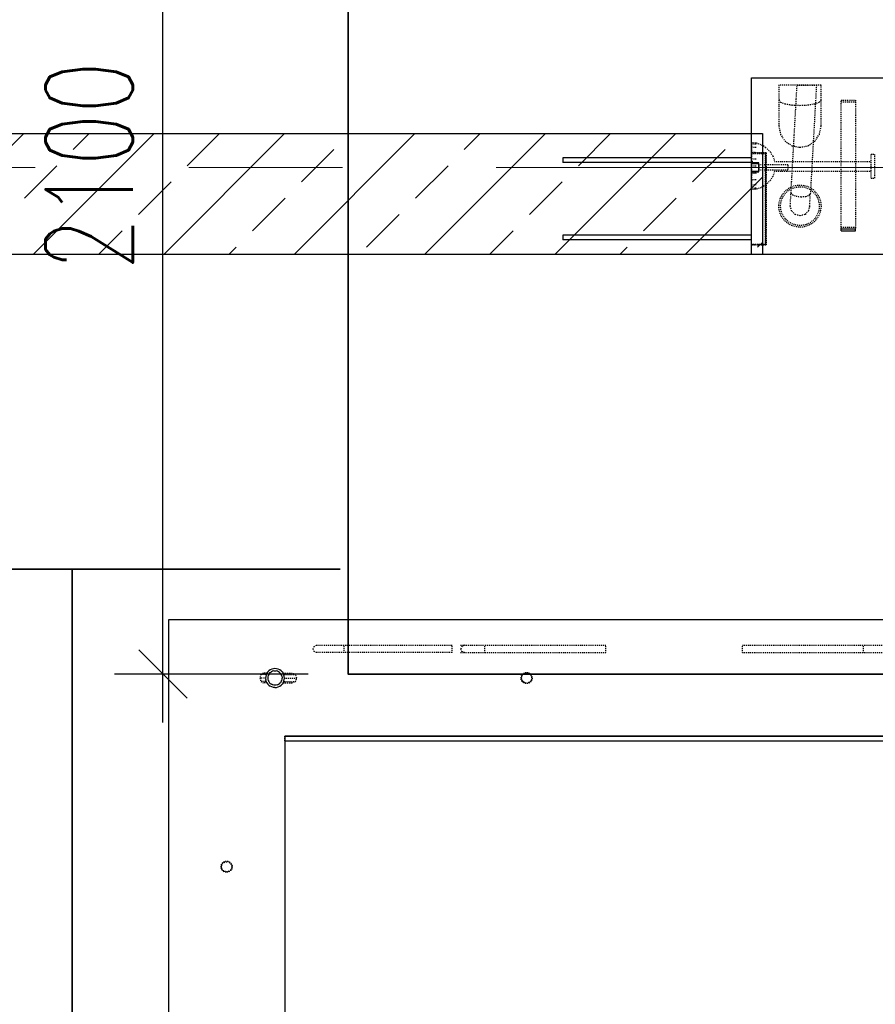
# Model space of a CAD drawing. Header units: millimetres. Extents: x 6071355 to 6728188, y -31956 to 56387.
# Tile 49 of 59: x 6093561 to 6095330, y 49004 to 51038. Entities that reach past the tile are written whole.
import ezdxf

# ---------------------------------------------------------------- set-up
doc = ezdxf.new("R2010")
doc.units = ezdxf.units.MM
doc.header["$MEASUREMENT"] = 0
doc.linetypes.add('DXK_LINE_DOT2', pattern=[3.9198, 1.9599, -1.9599])
doc.linetypes.add('Grid Line', pattern=[2222.5, 1270, -317.5, 317.5, -317.5])
doc.layers.add('A_wymiary', color=7, linetype='Continuous', lineweight=15, true_color=0x848484)
doc.layers.add('BZ_MUR_FUND', color=8, linetype='Continuous')
doc.layers.add('ELEMENTY', color=7, linetype='Continuous')
doc.layers.add('M_ŁAWY', color=3, linetype='Continuous', lineweight=35)
doc.layers.add('Standard 1350-A_01-RZUT PARTERU LUSTRO2_28_Nowe_MODO_A1_osie-1_Nr_pióra__7_Nr_pióra__7_Nr_pióra__7', color=7, linetype='Continuous', lineweight=18)
doc.styles.add('wymiar', font='romans.shx', dxfattribs={"width": 0.7})
doc.dimstyles.new('AB_100mm', dxfattribs={"dimscale": 100, "dimtxt": 1.8, "dimasz": 1, "dimexe": 1, "dimexo": 0, "dimtad": 1, "dimrnd": 1, "dimtxsty": 'wymiar', "dimblk": 'OBLIQUE', "dimcen": 2.5, "dimdle": 1, "dimclrd": 4, "dimclre": 4, "dimclrt": 3, "dimadec": 0, "dimazin": 0, "dimtfac": 1, "dimtix": 1, "dimtmove": 2, "dimatfit": 3, "dimfxl": 3, "dimfxlon": 1, "dimarcsym": 0})

# ---------------------------------------------------------------- blocks, each defined once
blk = doc.blocks.new('Part-86624973-72602 - 1482')
at = {"layer": 'ELEMENTY', "color": 2, "linetype": 'Continuous'}
for p, q in [((6655.1, 28512.5), (6655.1, 28752.5)), ((6655.1, 28752.5), (9215.1, 28752.5)), ((6895.1, 28512.5), (8975.1, 28512.5))]:
    blk.add_line(p, q, dxfattribs=at)
blk = doc.blocks.new('Part-86624973-72589 - 1482')
at = {"layer": 'ELEMENTY', "color": 2, "linetype": 'Continuous'}
for p, q in [((5535.1, 27547.5), (5535.1, 27047.5)), ((5900.1, 27547.5), (5535.1, 27547.5)), ((5900.1, 27047.5), (5900.1, 27547.5)), ((5765.1, 27047.5), (5785.1, 27127.5)), ((5785.1, 27127.5), (5835.1, 27127.5)), ((5835.1, 27127.5), (5855.1, 27047.5)), ((5535.1, 27047.5), (5765.1, 27047.5)), ((5855.1, 27047.5), (5900.1, 27047.5))]:
    blk.add_line(p, q, dxfattribs=at)
blk = doc.blocks.new('Part-86624973-72603 - 1482')
at = {"layer": 'ELEMENTY', "color": 2, "linetype": 'Continuous'}
for p, q in [((6655.1, 27027.5), (6655.1, 28512.5)), ((6895.1, 26662.5), (6895.1, 28512.5))]:
    blk.add_line(p, q, dxfattribs=at)
blk = doc.blocks.new('Part-86624973-72610 - 1482')
at = {"layer": 'ELEMENTY', "color": 1, "linetype": 'DXK_LINE_DOT2'}
blk.add_line((6904.6, 28512.5), (8975.1, 28512.5), dxfattribs=at)
blk = doc.blocks.new('Part-86624973-72611 - 1482')
at = {"layer": 'ELEMENTY', "color": 2, "linetype": 'Continuous'}
for p, q in [((6895.1, 28512.5), (6895.1, 26512.5)), ((6904.6, 28512.5), (6905.1, 26662.5)), ((6905.1, 26662.5), (6905.1, 26512.5)), ((6895.1, 26512.5), (6905.1, 26512.5))]:
    blk.add_line(p, q, dxfattribs=at)
at = {"layer": 'ELEMENTY', "color": 1, "linetype": 'DXK_LINE_DOT2'}
blk.add_line((6904.6, 28512.5), (6895.1, 28512.5), dxfattribs=at)
blk = doc.blocks.new('Part-86624973-73526 - 1482')
at = {"layer": 'ELEMENTY', "color": 1, "linetype": 'DXK_LINE_DOT2'}
for p, q in [((5847.2, 27362.5), (5581.1, 27362.5)), ((5581.1, 27362.5), (5581.1, 27332.5)), ((5585.5, 27332.5), (5585.5, 27362.5)), ((5844.3, 27332.5), (5844.3, 27362.5)), ((5581.1, 27332.5), (5847.2, 27332.5))]:
    blk.add_line(p, q, dxfattribs=at)
at = {"layer": 'ELEMENTY', "color": 2, "linetype": 'Continuous'}
for p, q in [((5851.2, 27362.5), (5847.2, 27362.5)), ((5847.2, 27362.5), (5847.2, 27332.5)), ((5851.2, 27362.5), (5851.2, 27332.5)), ((5851.2, 27332.5), (5847.2, 27332.5))]:
    blk.add_line(p, q, dxfattribs=at)
blk = doc.blocks.new('Part-86624973-72772 - 1482')
at = {"layer": 'ELEMENTY', "color": 1, "linetype": 'DXK_LINE_DOT2'}
for p, q in [((6768.1, 28561.7), (6775.1, 28563.8)), ((6775.1, 28552), (6775.1, 28563.8)), ((6775.1, 28563.8), (6782.2, 28561.7)), ((6765.1, 28556.5), (6768.1, 28561.7)), ((6765.1, 28549.2), (6765.1, 28556.5)), ((6768.1, 28550.6), (6768.1, 28561.7)), ((6782.2, 28550.6), (6782.2, 28561.7)), ((6782.2, 28561.7), (6785.1, 28556.5)), ((6785.1, 28549.2), (6785.1, 28556.5)), ((6765.1, 28515.8), (6765.1, 28497.5)), ((6768.1, 28514.4), (6768.1, 28490.4)), ((6775.1, 28513), (6775.1, 28487.5)), ((6782.2, 28514.4), (6782.2, 28490.4)), ((6785.1, 28515.8), (6785.1, 28497.5)), ((6768.1, 28490.4), (6765.1, 28497.5)), ((6775.1, 28487.5), (6768.1, 28490.4)), ((6782.2, 28490.4), (6775.1, 28487.5)), ((6785.1, 28497.5), (6782.2, 28490.4))]:
    blk.add_line(p, q, dxfattribs=at)
at = {"layer": 'ELEMENTY', "color": 2, "linetype": 'Continuous'}
for p, q in [((6758.3, 28542.3), (6760.2, 28545)), ((6760.2, 28545), (6762.6, 28547.4)), ((6762.6, 28547.4), (6765.4, 28549.4)), ((6765.5, 28544), (6763.7, 28542.2)), ((6765.4, 28549.4), (6768.5, 28550.8)), ((6765.5, 28544), (6767.6, 28545.5)), ((6767.6, 28545.5), (6770, 28546.6)), ((6768.5, 28550.8), (6771.8, 28551.7)), ((6770, 28546.6), (6772.5, 28547.3)), ((6771.8, 28551.7), (6775.1, 28552)), ((6772.5, 28547.3), (6775.1, 28547.5)), ((6775.1, 28552), (6778.5, 28551.7)), ((6775.1, 28547.5), (6777.8, 28547.3)), ((6777.8, 28547.3), (6780.3, 28546.6)), ((6781.8, 28550.8), (6778.5, 28551.7)), ((6780.3, 28546.6), (6782.6, 28545.5)), ((6784.9, 28549.4), (6781.8, 28550.8)), ((6782.6, 28545.5), (6784.8, 28544)), ((6784.8, 28544), (6786.6, 28542.2)), ((6784.9, 28549.4), (6787.7, 28547.4)), ((6787.7, 28547.4), (6790.1, 28545)), ((6790.1, 28545), (6792, 28542.3)), ((6755.6, 28532.5), (6755.9, 28535.9)), ((6755.9, 28529.1), (6755.6, 28532.5)), ((6755.9, 28535.9), (6756.8, 28539.2)), ((6756.8, 28525.8), (6755.9, 28529.1)), ((6756.8, 28539.2), (6758.3, 28542.3)), ((6758.3, 28522.8), (6756.8, 28525.8)), ((6760.2, 28520), (6758.3, 28522.8)), ((6760.4, 28535.1), (6760.1, 28532.5)), ((6760.1, 28532.5), (6760.4, 28529.9)), ((6760.4, 28535.1), (6761.1, 28537.6)), ((6761.1, 28527.4), (6760.4, 28529.9)), ((6761.1, 28537.6), (6762.2, 28540)), ((6762.2, 28525), (6761.1, 28527.4)), ((6763.7, 28542.2), (6762.2, 28540)), ((6763.7, 28522.9), (6762.2, 28525)), ((6765.5, 28521), (6763.7, 28522.9)), ((6784.8, 28521), (6786.6, 28522.9)), ((6786.6, 28542.2), (6788.1, 28540)), ((6788.1, 28525), (6786.6, 28522.9)), ((6789.2, 28537.6), (6788.1, 28540)), ((6789.2, 28527.4), (6788.1, 28525)), ((6789.9, 28535.1), (6789.2, 28537.6)), ((6789.2, 28527.4), (6789.9, 28529.9)), ((6790.1, 28532.5), (6789.9, 28535.1)), ((6789.9, 28529.9), (6790.1, 28532.5)), ((6792, 28522.8), (6790.1, 28520)), ((6793.5, 28539.2), (6792, 28542.3)), ((6793.5, 28525.8), (6792, 28522.8)), ((6794.4, 28535.9), (6793.5, 28539.2)), ((6794.4, 28529.1), (6793.5, 28525.8)), ((6794.6, 28532.5), (6794.4, 28535.9)), ((6794.6, 28532.5), (6794.4, 28529.1)), ((6762.6, 28517.6), (6760.2, 28520)), ((6762.6, 28517.6), (6765.4, 28515.6)), ((6765.4, 28515.6), (6768.5, 28514.2)), ((6767.6, 28519.5), (6765.5, 28521)), ((6770, 28518.4), (6767.6, 28519.5)), ((6771.8, 28513.3), (6768.5, 28514.2)), ((6772.5, 28517.7), (6770, 28518.4)), ((6775.1, 28513), (6771.8, 28513.3)), ((6772.5, 28517.7), (6775.1, 28517.5)), ((6777.8, 28517.7), (6775.1, 28517.5)), ((6778.5, 28513.3), (6775.1, 28513)), ((6780.3, 28518.4), (6777.8, 28517.7)), ((6781.8, 28514.2), (6778.5, 28513.3)), ((6782.6, 28519.5), (6780.3, 28518.4)), ((6784.9, 28515.6), (6781.8, 28514.2)), ((6782.6, 28519.5), (6784.8, 28521)), ((6784.9, 28515.6), (6787.7, 28517.6)), ((6790.1, 28520), (6787.7, 28517.6))]:
    blk.add_line(p, q, dxfattribs=at)
blk = doc.blocks.new('Part-86624973-72624 - 1482')
at = {"layer": 'ELEMENTY', "color": 1, "linetype": 'DXK_LINE_DOT2'}
for radius, start, end in [(11.5, 30, 210), (10.4, 150, 330), (11.5, 210, 30), (10.4, 330, 150)]:
    blk.add_arc((7165.1, 28632.5), radius, start, end, dxfattribs=at)
blk = doc.blocks.new('Part-86624973-72626 - 1482')
at = {"layer": 'ELEMENTY', "color": 1, "linetype": 'DXK_LINE_DOT2'}
for radius, start, end in [(11.5, 30, 210), (10.4, 150, 330), (11.5, 210, 30), (10.4, 330, 150)]:
    blk.add_arc((6775.1, 28012.5), radius, start, end, dxfattribs=at)
blk = doc.blocks.new('Part-86624973-72779 - 1482')
at = {"layer": 'ELEMENTY', "color": 1, "linetype": 'DXK_LINE_DOT2'}
for p, q in [((6709.8, 28451.7), (6707.5, 28446.4)), ((6707.5, 28446.4), (6707.5, 28166.3)), ((6715.1, 28453.9), (6709.8, 28451.7)), ((6720.5, 28451.7), (6715.1, 28453.9)), ((6722.7, 28446.4), (6720.5, 28451.7)), ((6722.7, 28166.3), (6722.7, 28446.4)), ((6722.7, 28389.6), (6707.5, 28389.6)), ((6722.7, 28166.3), (6707.5, 28166.3)), ((6707.5, 28148.9), (6707.5, 27848.5)), ((6707.5, 28140.9), (6709.8, 28146.3)), ((6709.8, 28146.3), (6715.1, 28148.5)), ((6720.5, 28146.3), (6715.1, 28148.5)), ((6722.7, 28140.9), (6720.5, 28146.3)), ((6722.7, 28148.9), (6722.7, 28140.9)), ((6722.7, 28140.9), (6722.7, 27848.5)), ((6722.7, 28098.5), (6707.5, 28098.5)), ((6722.7, 27848.5), (6707.5, 27848.5))]:
    blk.add_line(p, q, dxfattribs=at)
blk = doc.blocks.new('Part-86624973-72780 - 1482')
at = {"layer": 'ELEMENTY', "color": 1, "linetype": 'DXK_LINE_DOT2'}
for p, q in [((6722.7, 27566.5), (6707.5, 27566.5)), ((6707.5, 27566.5), (6707.5, 27274.1)), ((6722.7, 27566.5), (6722.7, 27266.1)), ((6722.7, 27316.5), (6707.5, 27316.5)), ((6709.8, 27268.7), (6707.5, 27274.1)), ((6707.5, 27274.1), (6707.5, 27266.1)), ((6715.1, 27266.5), (6709.8, 27268.7)), ((6720.5, 27268.7), (6715.1, 27266.5)), ((6722.7, 27274.1), (6720.5, 27268.7)), ((6722.7, 27248.8), (6707.5, 27248.8)), ((6707.5, 27248.8), (6707.5, 26968.7)), ((6722.7, 27248.8), (6722.7, 26968.7)), ((6722.7, 27025.4), (6707.5, 27025.4)), ((6707.5, 26968.7), (6709.8, 26963.4)), ((6709.8, 26963.4), (6715.1, 26961.2)), ((6715.1, 26961.2), (6720.5, 26963.4)), ((6720.5, 26963.4), (6722.7, 26968.7))]:
    blk.add_line(p, q, dxfattribs=at)
blk = doc.blocks.new('Part-86624973-72859 - 1482')
at = {"layer": 'ELEMENTY', "color": 1, "linetype": 'DXK_LINE_DOT2'}
for radius, start, end in [(43.5, 22.5, 202.5), (40, 337.5, 157.5), (43.5, 202.5, 22.5), (40, 157.5, 337.5)]:
    blk.add_arc((5800.1, 27447.5), radius, start, end, dxfattribs=at)
blk = doc.blocks.new('Part-86624973-72860 - 1482')
at = {"layer": 'ELEMENTY', "color": 1, "linetype": 'DXK_LINE_DOT2'}
for p, q in [((5550.1, 27404), (5550.1, 27491)), ((5550.1, 27491), (5635.1, 27491)), ((5580.7, 27491), (5585, 27487.7)), ((5585, 27487.7), (5588.6, 27478.3)), ((5635.1, 27491), (5651.8, 27487.7)), ((5651.8, 27487.7), (5665.9, 27478.3)), ((5588.6, 27478.3), (5591.1, 27464.2)), ((5665.9, 27478.3), (5675.3, 27464.2)), ((5591.1, 27464.2), (5591.9, 27447.5)), ((5591.9, 27447.5), (5591.1, 27430.9)), ((5675.3, 27464.2), (5678.6, 27447.5)), ((5678.6, 27447.5), (5675.3, 27430.9)), ((5591.1, 27430.9), (5588.6, 27416.8)), ((5675.3, 27430.9), (5665.9, 27416.8)), ((5635.1, 27404), (5550.1, 27404)), ((5585, 27407.3), (5580.7, 27404)), ((5588.6, 27416.8), (5585, 27407.3)), ((5651.8, 27407.3), (5635.1, 27404)), ((5665.9, 27416.8), (5651.8, 27407.3))]:
    blk.add_line(p, q, dxfattribs=at)
blk = doc.blocks.new('Part-86624973-72862 - 1482')
at = {"layer": 'ELEMENTY', "color": 1, "linetype": 'DXK_LINE_DOT2'}
for p, q in [((5773.1, 27466), (5550.1, 27453.5)), ((5800.1, 27467.5), (5773.1, 27466)), ((5773.1, 27466), (5776.7, 27463)), ((5810.1, 27464.8), (5800.1, 27467.5)), ((5817.5, 27457.5), (5810.1, 27464.8)), ((5550.1, 27453.5), (5550.1, 27413.5)), ((5776.7, 27463), (5779.4, 27455.4)), ((5779.4, 27455.4), (5780.7, 27445.3)), ((5780.7, 27445.3), (5780.2, 27435.4)), ((5820.1, 27447.5), (5817.5, 27457.5)), ((5817.5, 27437.5), (5820.1, 27447.5)), ((5550.1, 27413.5), (5774.6, 27426.1)), ((5777.9, 27428.4), (5774.6, 27426.1)), ((5800.1, 27427.5), (5774.6, 27426.1)), ((5780.2, 27435.4), (5777.9, 27428.4)), ((5800.1, 27427.5), (5810.1, 27430.2)), ((5810.1, 27430.2), (5817.5, 27437.5))]:
    blk.add_line(p, q, dxfattribs=at)
blk = doc.blocks.new('ReinforcementGroup-86624973-73521 - 1482')
at = {"layer": 'ELEMENTY', "color": 1, "linetype": 'Continuous'}
for p, q in [((5700.1, 27937.5), (5710.1, 27937.5)), ((5700.1, 27547.5), (5700.1, 27937.5)), ((5710.1, 27547.5), (5710.1, 27937.5)), ((5860.1, 27937.5), (5870.1, 27937.5)), ((5860.1, 27547.5), (5860.1, 27937.5)), ((5870.1, 27547.5), (5870.1, 27937.5))]:
    blk.add_line(p, q, dxfattribs=at)
blk = doc.blocks.new('Part-86624973-73525 - 1482')
at = {"layer": 'ELEMENTY', "color": 1, "linetype": 'DXK_LINE_DOT2'}
for p, q in [((5714.6, 27472.5), (5714.6, 27532.5)), ((5714.6, 27532.5), (5725.6, 27532.5)), ((5725.6, 27472.5), (5725.6, 27532.5)), ((5714.6, 27472.5), (5725.6, 27472.5))]:
    blk.add_line(p, q, dxfattribs=at)
blk = doc.blocks.new('Part-86624973-73494 - 1482')
at = {"layer": 'ELEMENTY', "color": 1, "linetype": 'DXK_LINE_DOT2'}
for p, q in [((5670.1, 27537.8), (5669.1, 27547.5)), ((5669.1, 27547.5), (5766.1, 27547.5)), ((5672.4, 27537.8), (5671.5, 27547.5)), ((5679.2, 27537.8), (5678.4, 27547.5)), ((5689.7, 27537.8), (5689.1, 27547.5)), ((5703, 27537.8), (5702.7, 27547.5)), ((5717.6, 27537.8), (5717.6, 27547.5)), ((5732.3, 27537.8), (5732.6, 27547.5)), ((5745.6, 27537.8), (5746.2, 27547.5)), ((5756.1, 27537.8), (5756.9, 27547.5)), ((5762.8, 27537.8), (5763.8, 27547.5)), ((5765.2, 27537.8), (5766.1, 27547.5)), ((5673.2, 27528.1), (5670.1, 27537.8)), ((5678.8, 27518.4), (5673.2, 27528.1)), ((5756.4, 27518.4), (5762.1, 27528.1)), ((5762.1, 27528.1), (5765.2, 27537.8)), ((5688.5, 27508.7), (5678.8, 27518.4)), ((5688.5, 27508.7), (5696.5, 27503.9)), ((5738.8, 27503.9), (5746.7, 27508.7)), ((5746.7, 27508.7), (5756.4, 27518.4)), ((5696.5, 27503.9), (5704.1, 27501)), ((5704.1, 27501), (5707.6, 27500.4)), ((5707.6, 27500.4), (5707.6, 27300.5)), ((5727.6, 27500.4), (5731.2, 27501)), ((5727.6, 27500.4), (5727.6, 27300.5)), ((5731.2, 27501), (5738.8, 27503.9)), ((5742.6, 27300.5), (5692.6, 27300.5)), ((5692.6, 27300.5), (5692.6, 27292.5)), ((5742.3, 27292.5), (5692.6, 27292.5)), ((5742.6, 27292.5), (5742.3, 27292.5)), ((5742.6, 27300.5), (5742.6, 27292.5))]:
    blk.add_line(p, q, dxfattribs=at)
blk = doc.blocks.new('Part-86624973-73520 - 1482')
at = {"layer": 'ELEMENTY', "color": 1, "linetype": 'DXK_LINE_DOT2'}
for p, q in [((5690.1, 27517.5), (5690.1, 27547.5)), ((5690.1, 27547.5), (5691.1, 27547.5)), ((5691.1, 27547.5), (5691.1, 27518.5)), ((5879.1, 27518.5), (5879.1, 27547.5)), ((5879.1, 27547.5), (5880.1, 27547.5)), ((5880.1, 27547.5), (5880.1, 27517.5)), ((5880.1, 27517.5), (5690.1, 27517.5)), ((5691.1, 27518.5), (5879.1, 27518.5))]:
    blk.add_line(p, q, dxfattribs=at)
blk = doc.blocks.new('Part-86624973-73522 - 1482')
at = {"layer": 'ELEMENTY', "color": 2, "linetype": 'Continuous'}
for p, q in [((5706.9, 27546.5), (5706.9, 27547.5)), ((5706.9, 27547.5), (5711.9, 27547.5)), ((5706.9, 27546.5), (5710.9, 27546.5)), ((5710.9, 27532.5), (5710.9, 27546.5)), ((5711.9, 27547.5), (5711.9, 27533.5)), ((5728.4, 27533.5), (5728.4, 27547.5)), ((5728.4, 27547.5), (5733.4, 27547.5)), ((5733.4, 27546.5), (5729.4, 27546.5)), ((5729.4, 27546.5), (5729.4, 27532.5)), ((5733.4, 27547.5), (5733.4, 27546.5)), ((5729.4, 27532.5), (5710.9, 27532.5)), ((5711.9, 27533.5), (5728.4, 27533.5))]:
    blk.add_line(p, q, dxfattribs=at)
blk = doc.blocks.new('Part-86624973-73523 - 1482')
at = {"layer": 'ELEMENTY', "color": 1, "linetype": 'DXK_LINE_DOT2'}
for p, q in [((5714.6, 27472.5), (5714.6, 27532.5)), ((5714.6, 27532.5), (5725.6, 27532.5)), ((5725.6, 27472.5), (5725.6, 27532.5)), ((5714.6, 27472.5), (5725.6, 27472.5))]:
    blk.add_line(p, q, dxfattribs=at)
blk = doc.blocks.new('Part-86624973-73524 - 1482')
at = {"layer": 'ELEMENTY', "color": 1, "linetype": 'DXK_LINE_DOT2'}
for p, q in [((5714.6, 27472.5), (5714.6, 27532.5)), ((5714.6, 27532.5), (5725.6, 27532.5)), ((5725.6, 27472.5), (5725.6, 27532.5)), ((5714.6, 27472.5), (5725.6, 27472.5))]:
    blk.add_line(p, q, dxfattribs=at)
blk = doc.blocks.new('Part-86624973-73527 - 1482')
at = {"layer": 'ELEMENTY', "color": 1, "linetype": 'DXK_LINE_DOT2'}
for p, q in [((5691.1, 27547.5), (5690.1, 27547.5)), ((5690.1, 27547.5), (5690.1, 27517.5)), ((5691.1, 27518.5), (5691.1, 27547.5)), ((5880.1, 27547.5), (5879.1, 27547.5)), ((5879.1, 27547.5), (5879.1, 27518.5)), ((5880.1, 27517.5), (5880.1, 27547.5)), ((5690.1, 27517.5), (5880.1, 27517.5)), ((5879.1, 27518.5), (5691.1, 27518.5))]:
    blk.add_line(p, q, dxfattribs=at)
blk = doc.blocks.new('ReinforcementGroup-86624973-73528 - 1482')
at = {"layer": 'ELEMENTY', "color": 1, "linetype": 'Continuous'}
for p, q in [((5700.1, 27937.5), (5710.1, 27937.5)), ((5700.1, 27547.5), (5700.1, 27937.5)), ((5700.1, 27937.5), (5710.1, 27937.5)), ((5700.1, 27547.5), (5700.1, 27937.5)), ((5700.1, 27937.5), (5710.1, 27937.5)), ((5700.1, 27547.5), (5700.1, 27937.5)), ((5700.1, 27937.5), (5710.1, 27937.5)), ((5700.1, 27547.5), (5700.1, 27937.5)), ((5700.1, 27937.5), (5710.1, 27937.5)), ((5700.1, 27547.5), (5700.1, 27937.5)), ((5710.1, 27547.5), (5710.1, 27937.5)), ((5710.1, 27547.5), (5710.1, 27937.5)), ((5710.1, 27547.5), (5710.1, 27937.5)), ((5710.1, 27547.5), (5710.1, 27937.5)), ((5710.1, 27547.5), (5710.1, 27937.5)), ((5860.1, 27937.5), (5870.1, 27937.5)), ((5860.1, 27547.5), (5860.1, 27937.5)), ((5860.1, 27937.5), (5870.1, 27937.5)), ((5860.1, 27547.5), (5860.1, 27937.5)), ((5860.1, 27937.5), (5870.1, 27937.5)), ((5860.1, 27547.5), (5860.1, 27937.5)), ((5860.1, 27937.5), (5870.1, 27937.5)), ((5860.1, 27547.5), (5860.1, 27937.5)), ((5860.1, 27937.5), (5870.1, 27937.5)), ((5860.1, 27547.5), (5860.1, 27937.5)), ((5870.1, 27547.5), (5870.1, 27937.5)), ((5870.1, 27547.5), (5870.1, 27937.5)), ((5870.1, 27547.5), (5870.1, 27937.5)), ((5870.1, 27547.5), (5870.1, 27937.5)), ((5870.1, 27547.5), (5870.1, 27937.5))]:
    blk.add_line(p, q, dxfattribs=at)
blk = doc.blocks.new('_Oblique')
at = {"color": 0, "linetype": 'ByBlock', "lineweight": -2}
blk.add_line((-0.5, -0.5), (0.5, 0.5), dxfattribs=at)
blk = doc.blocks.new('*D12824')
at = {"layer": 'A_wymiary', "color": 4, "lineweight": -2}
for p, q in [((6093857.3, 49586), (6093857.3, 51886.3)), ((6094157.3, 51786.3), (6093757.3, 51786.3)), ((6094157.3, 49686), (6093757.3, 49686))]:
    blk.add_line(p, q, dxfattribs=at)
at = {"layer": 'Defpoints', "color": 0}
for p in [(6093857.3, 51786.3), (6094239.9, 51786.3), (6094239.9, 49686)]:
    blk.add_point(p, dxfattribs=at)
at = {"layer": 'A_wymiary', "color": 4, "lineweight": -2, "xscale": 100, "yscale": 100, "zscale": 100}
for p, rotation in [((6093857.3, 51786.3), 90), ((6093857.3, 49686), 270)]:
    blk.add_blockref('_Oblique', p, dxfattribs=dict(at, rotation=rotation))
at = {"layer": 'A_wymiary', "color": 3, "insert": (6093704.8, 50736.1), "char_height": 180, "attachment_point": 5, "rotation": 90, "style": 'wymiar'}
blk.add_mtext('2100', dxfattribs=at)

msp = doc.modelspace()

# ---------------------------------------------------------------- hatches: boundary and pattern name
at = {"layer": 'BZ_MUR_FUND', "transparency": 33554687}
h = msp.add_hatch(dxfattribs=at)
h.set_pattern_fill('ANSI33', color=256, scale=30, style=0)
h.set_pattern_definition([(225, (6015914.05, -104173.11), (134.70384, -134.70384), []), (225, (6015779.35, -104173.11), (134.70384, -134.70384), [95.25, -47.625])])
h.paths.add_polyline_path([(6095096.364, 50552.834), (6090826.364, 50552.834), (6090826.364, 50802.834), (6095096.364, 50802.834)])

# ---------------------------------------------------------------- linework, layer by layer
msp.add_lwpolyline([(6090826.364, 50802.834), (6095096.364, 50802.834), (6095096.364, 50552.834), (6090826.364, 50552.834)], close=True, dxfattribs=at)
at = {"layer": 'M_ŁAWY', "color": 4}
for points in [[(6096340.205, 51786.279), (6094239.877, 51786.279), (6094239.877, 49685.951), (6096340.205, 49685.951), (6096340.205, 51786.279)], [(6091693.031, 49902.834), (6094223.864, 49902.834)], [(6093669.364, 47041.542), (6093669.364, 49903.043)]]:
    msp.add_lwpolyline(points, dxfattribs=at)
at = {"layer": 'Standard 1350-A_01-RZUT PARTERU LUSTRO2_28_Nowe_MODO_A1_osie-1_Nr_pióra__7_Nr_pióra__7_Nr_pióra__7', "color": 7, "linetype": 'Grid Line', "lineweight": 18}
msp.add_line((6124708.5, 50732.834), (6079489.176, 50732.834), dxfattribs=at)

# ---------------------------------------------------------------- block references
at = {"xscale": -1, "rotation": 89.99999999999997}
for name in ['Part-86624973-72589 - 1482', 'Part-86624973-72860 - 1482', 'Part-86624973-72862 - 1482', 'Part-86624973-73526 - 1482', 'Part-86624973-73494 - 1482', 'Part-86624973-73520 - 1482', 'Part-86624973-73527 - 1482', 'ReinforcementGroup-86624973-73521 - 1482', 'ReinforcementGroup-86624973-73528 - 1482', 'Part-86624973-73522 - 1482', 'Part-86624973-73525 - 1482', 'Part-86624973-73523 - 1482', 'Part-86624973-73524 - 1482', 'Part-86624973-72859 - 1482', 'Part-86624973-72602 - 1482', 'Part-86624973-72603 - 1482', 'Part-86624973-72779 - 1482', 'Part-86624973-72780 - 1482', 'Part-86624973-72772 - 1482', 'Part-86624973-72626 - 1482', 'Part-86624973-72611 - 1482', 'Part-86624973-72610 - 1482', 'Part-86624973-72624 - 1482']:
    msp.add_blockref(name, (6122621.38, 56452.981), dxfattribs=at)

# ---------------------------------------------------------------- dimensions: what is measured, and where the dimension line sits
at = {"layer": 'A_wymiary'}
dim = msp.add_linear_dim(base=(6093857.294, 51786.279), p1=(6094239.877, 49685.951), p2=(6094239.877, 51786.279), angle=90, dimstyle='AB_100mm', dxfattribs=at)
dim.commit()
dim.dimension.update_dxf_attribs({"geometry": '*D12824', "text_midpoint": (6093704.794, 50736.115)})

doc.saveas('drawing.dxf')
